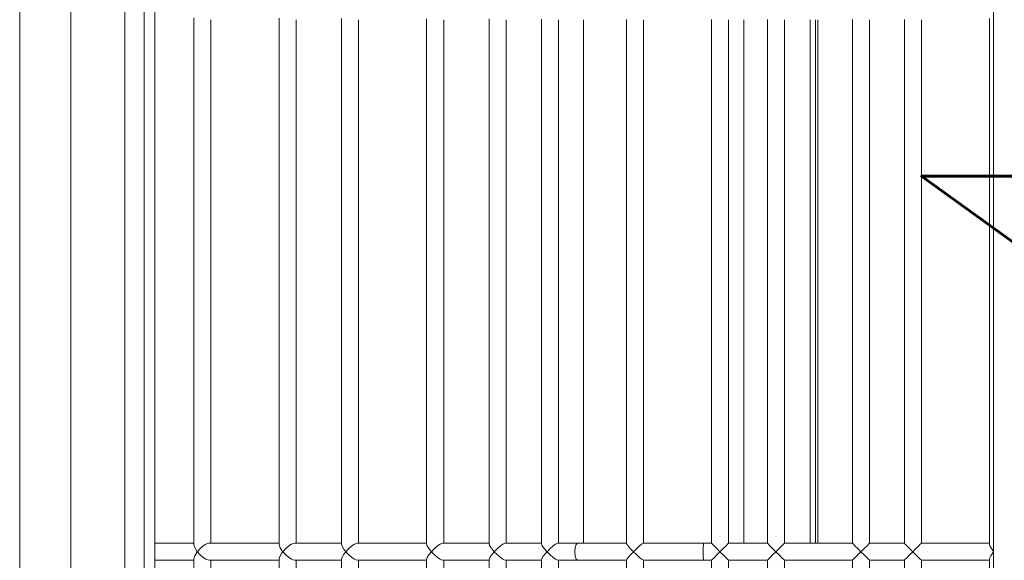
# Model space of a CAD drawing. Header units: millimetres. Extents: x -367720 to -162733, y 309172 to 337444.
# Tile 20 of 256: x -361127 to -360977, y 316870 to 316953. Entities that reach past the tile are written whole.
import ezdxf
from ezdxf.enums import TextEntityAlignment as Align

# ---------------------------------------------------------------- set-up
doc = ezdxf.new("R2010")
doc.units = ezdxf.units.MM
doc.header["$LTSCALE"] = 10
doc.header["$MEASUREMENT"] = 0
doc.layers.get('0').update_dxf_attribs({"color": 255, "lineweight": 13})
for name, color, linetype, lineweight in [('LATS_EQ_IDU', 7, 'Continuous', 0), ('VZ1', 6, 'Continuous', 18), ('vzt-popis', 81, 'Continuous', 20), ('vzt-přívod', 2, 'Continuous', 40)]:
    doc.layers.add(name, color=color, linetype=linetype, lineweight=lineweight)
doc.styles.add('ROMANS', font='ROMANS.shx', dxfattribs={"height": 80})

# ---------------------------------------------------------------- blocks, each defined once
blk = doc.blocks.new('LATS_IDU_WALL_MOUNTED_SB')
at = {"color": 0, "linetype": 'Continuous'}
for p, q in [((-437.87, 167.6), (438.7, 167.6)), ((-438, 159.79), (438.82, 159.79)), ((-436.17, 151.53), (436.98, 151.53)), ((436.99, 148.57), (-436.17, 148.57)), ((387.63, 146.94), (12.18, 146.94)), ((87.4, 143.98), (87.4, 146.94)), ((90, 146.94), (90, 143.98)), ((87.4, 140.98), (87.4, 143.98)), ((90, 143.98), (90, 140.98)), ((41.32, 140.98), (87.67, 140.98)), ((88.07, 140.87), (87.67, 140.98)), ((87.83, 139.55), (88.27, 140.06)), ((88.61, 140.53), (88.07, 140.87)), ((88.27, 140.06), (88.7, 140.45)), ((88.7, 140.46), (88.61, 140.53)), ((88.7, 140.46), (88.7, 140.46)), ((88.7, 140.45), (88.7, 140.46)), ((88.7, 140.46), (88.71, 140.45)), ((88.71, 140.46), (88.7, 140.46)), ((88.8, 140.53), (88.71, 140.46)), ((88.71, 140.45), (89.14, 140.06)), ((89.34, 140.87), (88.8, 140.53)), ((89.14, 140.06), (89.58, 139.55)), ((89.74, 140.98), (89.34, 140.87)), ((89.74, 140.98), (170.22, 140.98)), ((87.4, 138.38), (-4.25, 138.38)), ((87.4, 138.64), (87.45, 138.88)), ((87.4, 133.36), (87.4, 138.64)), ((87.45, 138.88), (87.57, 139.15)), ((87.57, 139.15), (87.83, 139.55)), ((89.58, 139.55), (89.84, 139.15)), ((89.84, 139.15), (89.96, 138.88)), ((89.96, 138.88), (90, 138.64)), ((90, 138.64), (90, 133.36)), ((169.95, 138.38), (90, 138.38)), ((87.4, 127.98), (87.4, 133.36)), ((90, 133.36), (90, 127.98)), ((-4.46, 127.98), (87.62, 127.98)), ((88, 127.86), (87.62, 127.98)), ((88.53, 127.53), (88, 127.86)), ((89.41, 127.86), (88.88, 127.53)), ((89.79, 127.98), (89.41, 127.86)), ((89.79, 127.98), (170.17, 127.98)), ((87.57, 126.08), (87.83, 126.47)), ((87.83, 126.47), (88.27, 126.98)), ((88.27, 126.98), (88.7, 127.39)), ((88.7, 127.39), (88.53, 127.53)), ((88.7, 127.39), (88.7, 127.39)), ((88.7, 127.39), (88.7, 127.39)), ((88.7, 127.39), (88.71, 127.39)), ((88.71, 127.39), (88.7, 127.39)), ((88.88, 127.53), (88.71, 127.39)), ((88.71, 127.39), (89.14, 126.98)), ((89.14, 126.98), (89.58, 126.47)), ((89.58, 126.47), (89.84, 126.08)), ((87.4, 125.38), (-4.25, 125.38)), ((87.4, 125.59), (87.45, 125.81)), ((87.4, 123.77), (87.4, 125.59)), ((87.45, 125.81), (87.57, 126.08)), ((89.84, 126.08), (89.96, 125.81)), ((89.96, 125.81), (90, 125.59)), ((90, 125.59), (90, 123.77)), ((169.95, 125.38), (90, 125.38)), ((87.4, 118.43), (87.4, 123.77)), ((90, 123.77), (90, 118.43)), ((-4.42, 118.43), (87.58, 118.43)), ((87.87, 118.35), (87.58, 118.43)), ((87.83, 116.84), (88.27, 117.35)), ((88.33, 118.07), (87.87, 118.35)), ((88.27, 117.35), (88.7, 117.76)), ((88.7, 117.78), (88.33, 118.07)), ((88.7, 117.77), (88.7, 117.78)), ((88.71, 117.78), (88.7, 117.77)), ((88.7, 117.76), (88.7, 117.77)), ((88.7, 117.77), (88.71, 117.76)), ((89.08, 118.07), (88.71, 117.78)), ((88.71, 117.76), (89.14, 117.35)), ((89.54, 118.35), (89.08, 118.07)), ((89.14, 117.35), (89.58, 116.84)), ((89.83, 118.43), (89.54, 118.35)), ((89.83, 118.43), (170.13, 118.43)), ((87.4, 115.83), (-4.25, 115.83)), ((87.4, 115.99), (87.45, 116.2)), ((87.4, 110.74), (87.4, 115.99)), ((87.45, 116.2), (87.57, 116.46)), ((87.57, 116.46), (87.83, 116.84)), ((89.58, 116.84), (89.84, 116.46)), ((89.84, 116.46), (89.96, 116.2)), ((89.96, 116.2), (90, 115.99)), ((90, 115.99), (90, 110.74)), ((169.95, 115.83), (90, 115.83)), ((87.4, 105.43), (87.4, 110.74)), ((90, 110.74), (90, 105.43)), ((-4.38, 105.43), (87.54, 105.43)), ((87.8, 105.35), (87.54, 105.43)), ((88.22, 105.1), (87.8, 105.35)), ((89.61, 105.35), (89.19, 105.1)), ((89.87, 105.43), (89.61, 105.35)), ((89.87, 105.43), (170.09, 105.43)), ((87.83, 103.76), (88.27, 104.27)), ((88.7, 104.71), (88.22, 105.1)), ((88.27, 104.27), (88.7, 104.7)), ((88.7, 104.7), (88.7, 104.71)), ((88.71, 104.71), (88.7, 104.7)), ((88.7, 104.7), (88.7, 104.7)), ((88.7, 104.7), (88.71, 104.7)), ((89.19, 105.1), (88.71, 104.71)), ((88.71, 104.7), (89.14, 104.27)), ((89.14, 104.27), (89.58, 103.76)), ((87.4, 102.83), (-4.25, 102.83)), ((87.4, 102.96), (87.45, 103.15)), ((87.4, 97.72), (87.4, 102.96)), ((87.45, 103.15), (87.57, 103.39)), ((87.57, 103.39), (87.83, 103.76)), ((89.58, 103.76), (89.84, 103.39)), ((89.84, 103.39), (89.96, 103.15)), ((89.96, 103.15), (90, 102.96)), ((90, 102.96), (90, 97.72)), ((169.95, 102.83), (90, 102.83)), ((87.4, 95.9), (87.4, 97.72)), ((90, 97.72), (90, 95.9)), ((-4.35, 95.9), (87.51, 95.9)), ((87.74, 95.83), (87.51, 95.9)), ((88.12, 95.59), (87.74, 95.83)), ((88.7, 95.11), (88.12, 95.59)), ((88.27, 94.67), (88.7, 95.1)), ((88.7, 95.11), (88.7, 95.11)), ((88.7, 95.1), (88.7, 95.11)), ((88.7, 95.11), (88.71, 95.1)), ((88.71, 95.11), (88.7, 95.11)), ((89.29, 95.59), (88.71, 95.11)), ((88.71, 95.1), (89.14, 94.67)), ((89.67, 95.83), (89.29, 95.59)), ((89.9, 95.9), (89.67, 95.83)), ((89.9, 95.9), (170.06, 95.9)), ((87.4, 93.3), (-4.25, 93.3)), ((87.4, 93.4), (87.45, 93.57)), ((87.4, 93.18), (87.4, 93.4)), ((87.45, 93.57), (87.57, 93.8)), ((87.57, 93.8), (87.83, 94.17)), ((87.83, 94.17), (88.27, 94.67)), ((89.14, 94.67), (89.58, 94.17)), ((89.58, 94.17), (89.84, 93.8)), ((89.84, 93.8), (89.96, 93.57)), ((89.96, 93.57), (90, 93.4)), ((90, 93.4), (90, 93.18)), ((169.95, 93.3), (90, 93.3)), ((87.4, 87.91), (87.4, 93.18)), ((90, 93.18), (90, 87.91)), ((-4.32, 87.91), (87.48, 87.91)), ((87.68, 87.84), (87.48, 87.91)), ((88.02, 87.62), (87.68, 87.84)), ((88.55, 87.18), (88.02, 87.62)), ((89.39, 87.62), (88.86, 87.18)), ((89.73, 87.84), (89.39, 87.62)), ((89.93, 87.91), (89.73, 87.84)), ((89.93, 87.91), (170.03, 87.91)), ((87.45, 85.54), (87.57, 85.75)), ((87.57, 85.75), (87.83, 86.1)), ((87.83, 86.1), (88.27, 86.61)), ((88.27, 86.61), (88.7, 87.04)), ((88.7, 87.05), (88.55, 87.18)), ((88.7, 87.04), (88.7, 87.05)), ((88.71, 87.05), (88.7, 87.04)), ((88.7, 87.04), (88.7, 87.04)), ((88.7, 87.04), (88.71, 87.04)), ((88.86, 87.18), (88.71, 87.05)), ((88.71, 87.04), (89.14, 86.61)), ((89.14, 86.61), (89.58, 86.1)), ((89.58, 86.1), (89.84, 85.75)), ((89.84, 85.75), (89.96, 85.54)), ((87.4, 85.31), (-4.25, 85.31)), ((87.4, 85.38), (87.45, 85.54)), ((87.4, 83.89), (87.4, 85.38)), ((89.96, 85.54), (90, 85.38)), ((90, 85.38), (90, 83.89)), ((169.95, 85.31), (90, 85.31)), ((87.4, 82.4), (87.4, 83.89)), ((88.05, 82.76), (87.58, 82.61)), ((88.7, 82.82), (88.05, 82.76)), ((89.35, 82.76), (88.7, 82.82)), ((89.83, 82.61), (89.35, 82.76)), ((90, 83.89), (90, 82.4)), ((87.58, 82.61), (87.4, 82.4)), ((87.4, 78.68), (87.4, 82.4)), ((90, 82.4), (89.83, 82.61)), ((89.99, 81.46), (169.95, 81.46)), ((90, 82.4), (90, 78.68)), ((87.4, 74.91), (87.4, 78.68)), ((90, 78.68), (90, 74.91)), ((-4.27, 74.91), (87.43, 74.91)), ((87.55, 74.85), (87.43, 74.91)), ((87.75, 74.71), (87.55, 74.85)), ((88.14, 74.38), (87.75, 74.71)), ((88.7, 73.85), (88.14, 74.38)), ((88.26, 73.39), (88.7, 73.84)), ((88.7, 73.84), (88.7, 73.85)), ((88.71, 73.85), (88.7, 73.84)), ((88.7, 73.84), (88.7, 73.84)), ((88.7, 73.84), (88.71, 73.84)), ((89.27, 74.38), (88.71, 73.85)), ((88.71, 73.84), (89.15, 73.39)), ((89.66, 74.71), (89.27, 74.38)), ((89.86, 74.85), (89.66, 74.71)), ((89.98, 74.91), (89.86, 74.85)), ((89.98, 74.91), (169.98, 74.91)), ((87.4, 72.31), (-4.25, 72.31)), ((87.4, 72.33), (87.45, 72.43)), ((87.4, 67.75), (87.4, 72.33)), ((87.45, 72.43), (87.57, 72.6)), ((87.57, 72.6), (87.83, 72.91)), ((87.83, 72.91), (88.26, 73.39)), ((89.15, 73.39), (89.58, 72.91)), ((89.58, 72.91), (89.84, 72.6)), ((89.84, 72.6), (89.96, 72.43)), ((89.96, 72.43), (90, 72.33)), ((90, 72.33), (90, 67.75)), ((169.95, 72.31), (90, 72.31)), ((87.4, 63.15), (87.4, 67.75)), ((90, 67.75), (90, 63.15)), ((-4.25, 61.91), (87.41, 61.91)), ((87.58, 63.16), (87.4, 63.15)), ((87.4, 61.91), (87.4, 63.15)), ((87.51, 61.81), (87.41, 61.91)), ((87.79, 61.53), (87.51, 61.81)), ((88.05, 63.17), (87.58, 63.16)), ((88.7, 63.17), (88.05, 63.17)), ((89.35, 63.17), (88.7, 63.17)), ((89.83, 63.16), (89.35, 63.17)), ((89.9, 61.81), (89.62, 61.53)), ((90, 63.15), (89.83, 63.16)), ((90, 61.91), (89.9, 61.81)), ((90, 63.15), (90, 61.91)), ((90, 61.91), (169.96, 61.91)), ((88.21, 61.12), (87.79, 61.53)), ((88.7, 60.63), (88.21, 61.12)), ((88.21, 60.13), (88.7, 60.63)), ((89.2, 61.12), (88.7, 60.63)), ((88.7, 60.63), (89.2, 60.13)), ((89.62, 61.53), (89.2, 61.12)), ((87.4, 59.31), (-4.25, 59.31)), ((87.4, 59.31), (87.5, 59.41)), ((87.4, 53.37), (87.4, 59.31)), ((87.5, 59.41), (87.79, 59.7)), ((87.79, 59.7), (88.21, 60.13)), ((89.2, 60.13), (89.62, 59.7)), ((89.62, 59.7), (89.91, 59.41)), ((89.91, 59.41), (90, 59.31)), ((169.95, 59.31), (90, 59.31)), ((90, 59.31), (90, 53.37)), ((89.99, 56.96), (169.95, 56.96)), ((-4.25, 53.37), (87.41, 53.37)), ((87.51, 53.27), (87.41, 53.37)), ((87.79, 53), (87.51, 53.27)), ((88.21, 52.58), (87.79, 53)), ((89.62, 53), (89.2, 52.58)), ((89.9, 53.27), (89.62, 53)), ((90, 53.37), (89.9, 53.27)), ((90, 53.37), (169.96, 53.37)), ((87.5, 50.88), (87.79, 51.16)), ((87.79, 51.16), (88.21, 51.59)), ((88.7, 52.09), (88.21, 52.58)), ((88.21, 51.59), (88.7, 52.09)), ((89.2, 52.58), (88.7, 52.09)), ((88.7, 52.09), (89.2, 51.59)), ((89.2, 51.59), (89.62, 51.16)), ((89.62, 51.16), (89.91, 50.88)), ((87.4, 50.77), (-4.25, 50.77)), ((87.4, 50.77), (87.5, 50.88)), ((87.4, 40.37), (87.4, 50.77)), ((89.91, 50.88), (90, 50.77)), ((169.95, 50.77), (90, 50.77)), ((90, 50.77), (90, 40.37)), ((89.99, 46.86), (169.95, 46.86)), ((89.99, 46.02), (169.95, 46.02)), ((89.99, 45.66), (169.95, 45.66)), ((-4.25, 40.37), (87.41, 40.37)), ((87.51, 40.27), (87.41, 40.37)), ((87.79, 40), (87.51, 40.27)), ((88.21, 39.58), (87.79, 40)), ((88.7, 39.09), (88.21, 39.58)), ((89.2, 39.58), (88.7, 39.09)), ((89.62, 40), (89.2, 39.58)), ((89.9, 40.27), (89.62, 40)), ((90, 40.37), (89.9, 40.27)), ((90, 40.37), (169.96, 40.37)), ((87.4, 37.77), (-4.25, 37.77)), ((87.4, 37.77), (87.5, 37.88)), ((87.4, 32.46), (87.4, 37.77)), ((87.5, 37.88), (87.79, 38.16)), ((87.79, 38.16), (88.21, 38.59)), ((88.21, 38.59), (88.7, 39.09)), ((88.7, 39.09), (89.2, 38.59)), ((89.2, 38.59), (89.62, 38.16)), ((89.62, 38.16), (89.91, 37.88)), ((89.91, 37.88), (90, 37.77)), ((169.95, 37.77), (90, 37.77)), ((90, 37.77), (90, 32.46)), ((-4.25, 32.46), (87.41, 32.46)), ((87.41, 32.46), (87.51, 32.36)), ((87.51, 32.36), (87.79, 32.09)), ((87.79, 32.09), (88.21, 31.67)), ((88.21, 31.67), (88.7, 31.18)), ((89.2, 31.67), (88.7, 31.18)), ((89.62, 32.09), (89.2, 31.67)), ((89.9, 32.36), (89.62, 32.09)), ((90, 32.46), (89.9, 32.36)), ((90, 32.46), (169.96, 32.46)), ((87.5, 29.97), (87.79, 30.26)), ((87.79, 30.26), (88.21, 30.68)), ((88.21, 30.68), (88.7, 31.18)), ((88.7, 31.18), (89.2, 30.68)), ((89.2, 30.68), (89.62, 30.26)), ((89.62, 30.26), (89.91, 29.97)), ((87.4, 29.86), (-4.25, 29.86)), ((87.4, 29.86), (87.5, 29.97)), ((87.4, 19.46), (87.4, 29.86)), ((89.91, 29.97), (90, 29.86)), ((169.95, 29.86), (90, 29.86)), ((90, 29.86), (90, 19.46)), ((88.7, 18.82), (-5.55, 18.82)), ((-4.43, 19.46), (87.59, 19.46)), ((87.59, 19.46), (87.79, 19.41)), ((87.79, 19.41), (88.08, 19.25)), ((88.08, 19.25), (88.53, 18.95)), ((88.53, 18.95), (88.7, 18.83)), ((88.7, 18.82), (88.71, 18.83)), ((88.7, 18.83), (88.7, 18.82)), ((171.25, 18.82), (88.7, 18.82)), ((88.71, 18.83), (88.88, 18.95)), ((88.88, 18.95), (89.33, 19.25)), ((89.33, 19.25), (89.62, 19.41)), ((89.62, 19.41), (89.82, 19.46)), ((89.82, 19.46), (170.14, 19.46))]:
    blk.add_line(p, q, dxfattribs=at)
blk = doc.blocks.new('A$C44164CF6')
at = {"layer": 'LATS_EQ_IDU', "color": 1, "ltscale": 5, "rotation": 90}
blk.add_blockref('LATS_IDU_WALL_MOUNTED_SB', (-6176.77, -2137.5), dxfattribs=at)
at = {"layer": 'VZ1', "extrusion": (0, -1, -1.22461e-16), "style": 'ROMANS', "width": 0.8, "flags": 1}
for tag, p in [('MATERIAL', (-2269.09, 3112.52, -14812.16)), ('PRIRUBA', (-2269.09, 3112.52, -14812.16)), ('PRUTOK', (-2269.09, 3112.52, -14812.16)), ('PLOCHA', (-2269.09, 3112.52, -14812.16)), ('OBVOD', (-2269.09, 3112.52, -14812.16)), ('NAZEV', (-2269.09, 3112.52, -14812.16)), ('KOTA', (-2269.09, 3112.52, -14812.16)), ('USEK', (-2269.09, 3112.52, -14812.16)), ('TVAR', (-2269.09, 3112.52, -14812.16)), ('POS', (-2269.09, 3112.52, -14812.16)), ('NB2', (-2269.09, 3112.52, -14812.16)), ('NB1', (-2269.09, 3112.52, -14812.16)), ('DB', (-2269.09, 3112.52, -14812.16)), ('DA', (-2269.09, 3112.52, -14812.16)), ('B2', (-2269.09, 3112.52, -14812.16)), ('B1', (-2269.09, 3112.52, -14812.16)), ('A2', (-2269.09, 3112.52, -14812.16)), ('A1', (-2269.09, 3112.52, -14812.16)), ('LT', (-2269.09, 3112.52, -14812.16)), ('MATERIAL', (99885.33, 3112.52, -14812.16)), ('PRIRUBA', (99885.33, 3112.52, -14812.16)), ('PRUTOK', (99885.33, 3112.52, -14812.16)), ('PLOCHA', (99885.33, 3112.52, -14812.16)), ('OBVOD', (99885.33, 3112.52, -14812.16)), ('NAZEV', (99885.33, 3112.52, -14812.16)), ('KOTA', (99885.33, 3112.52, -14812.16)), ('USEK', (99885.33, 3112.52, -14812.16)), ('TVAR', (99885.33, 3112.52, -14812.16)), ('POS', (99885.33, 3112.52, -14812.16)), ('NB2', (99885.33, 3112.52, -14812.16)), ('NB1', (99885.33, 3112.52, -14812.16)), ('DB', (99885.33, 3112.52, -14812.16)), ('DA', (99885.33, 3112.52, -14812.16)), ('B2', (99885.33, 3112.52, -14812.16)), ('B1', (99885.33, 3112.52, -14812.16)), ('A2', (99885.33, 3112.52, -14812.16)), ('A1', (99885.33, 3112.52, -14812.16)), ('LT', (99885.33, 3112.52, -14812.16))]:
    blk.add_attdef(tag, p, '', height=1, rotation=180, dxfattribs=at)
at = {"layer": 'VZ1', "extrusion": (1.22461e-16, 1, 4.44089e-16), "style": 'ROMANS', "width": 0.8, "flags": 1}
for tag, p in [('MATERIAL', (2269.09, 2852.52, 14812.16)), ('PRIRUBA', (2269.09, 2852.52, 14812.16)), ('IZOLACE', (2269.09, 2852.52, 14812.16)), ('PRUTOK', (2269.09, 2852.52, 14812.16)), ('PLOCHA', (2269.09, 2852.52, 14812.16)), ('NASTCE', (2269.09, 2852.52, 14812.16)), ('OBVOD', (2269.09, 2852.52, 14812.16)), ('NAZEV', (2269.09, 2852.52, 14812.16)), ('KOTA', (2269.09, 2852.52, 14812.16)), ('USEK', (2269.09, 2852.52, 14812.16)), ('TVAR', (2269.09, 2852.52, 14812.16)), ('POS', (2269.09, 2852.52, 14812.16)), ('NB2', (2269.09, 2852.52, 14812.16)), ('NB1', (2269.09, 2852.52, 14812.16)), ('B1', (2269.09, 2852.52, 14812.16)), ('VS', (2269.09, 2852.52, 14812.16)), ('A1', (2269.09, 2852.52, 14812.16)), ('LT', (2269.09, 2852.52, 14812.16)), ('MATERIAL', (-99885.33, 2852.52, 14812.16)), ('PRIRUBA', (-99885.33, 2852.52, 14812.16)), ('IZOLACE', (-99885.33, 2852.52, 14812.16)), ('PRUTOK', (-99885.33, 2852.52, 14812.16)), ('PLOCHA', (-99885.33, 2852.52, 14812.16)), ('NASTCE', (-99885.33, 2852.52, 14812.16)), ('OBVOD', (-99885.33, 2852.52, 14812.16)), ('NAZEV', (-99885.33, 2852.52, 14812.16)), ('KOTA', (-99885.33, 2852.52, 14812.16)), ('USEK', (-99885.33, 2852.52, 14812.16)), ('TVAR', (-99885.33, 2852.52, 14812.16)), ('POS', (-99885.33, 2852.52, 14812.16)), ('NB2', (-99885.33, 2852.52, 14812.16)), ('NB1', (-99885.33, 2852.52, 14812.16)), ('B1', (-99885.33, 2852.52, 14812.16)), ('VS', (-99885.33, 2852.52, 14812.16)), ('A1', (-99885.33, 2852.52, 14812.16)), ('LT', (-99885.33, 2852.52, 14812.16))]:
    blk.add_attdef(tag, p, '', height=1, dxfattribs=at)
blk = doc.blocks.new('A$C44067DDB')
at = {"layer": 'VZ1', "extrusion": (1.04009e-13, 1, -4.87544e-15), "style": 'ROMANS', "width": 0.8, "flags": 1}
for tag in ['KOTA', 'USEK', 'TVAR', 'POS', 'NB2', 'NB1', 'VS', 'LT', 'D']:
    blk.add_attdef(tag, (-111318.983, 5039.0799, 11669.1415), '', height=1, dxfattribs=at)
at = {"layer": 'VZ1', "extrusion": (1, -3.06152e-16, 0), "style": 'ROMANS', "width": 0.8, "flags": 1}
for tag in ['NB2', 'NB1', 'PRUTOK', 'USEK', 'KOTA', 'NAZEV', 'PRIRUBA2', 'POS', 'MATERIAL', 'PRUMER', 'PLOCHA', 'LT', 'UHEL', 'R', 'D', 'TVAR']:
    blk.add_attdef(tag, (11669.1415, 5039.0799, 111318.983), '', height=1, rotation=90, dxfattribs=at)
at = {"layer": 'VZ1', "extrusion": (-2.71917e-32, 1, -4.44089e-16), "style": 'ROMANS', "width": 0.8, "flags": 1}
for tag, p in [('MATERIAL', (-177204.9859, 2943.2966, 11491.6104)), ('PRIRUBA', (-177204.9859, 2943.2966, 11491.6104)), ('PRUTOK', (-177204.9859, 2943.2966, 11491.6104)), ('PLOCHA', (-177204.9859, 2943.2966, 11491.6104)), ('OBVOD', (-177204.9859, 2943.2966, 11491.6104)), ('NAZEV', (-177204.9859, 2943.2966, 11491.6104)), ('KOTA', (-177204.9859, 2943.2966, 11491.6104)), ('USEK', (-177204.9859, 2943.2966, 11491.6104)), ('TVAR', (-177204.9859, 2943.2966, 11491.6104)), ('NBN', (-177204.9859, 2943.2966, 11491.6104)), ('POS', (-177204.9859, 2943.2966, 11491.6104)), ('NB3', (-177204.9859, 2943.2966, 11491.6104)), ('VS', (-177204.9859, 2943.2966, 11491.6104)), ('LT', (-177204.9859, 2943.2966, 11491.6104)), ('B', (-177204.9859, 2943.2966, 11491.6104)), ('R', (-177204.9859, 2943.2966, 11491.6104)), ('A', (-177204.9859, 2943.2966, 11491.6104)), ('MATERIAL', (-11332.888, 6131.7212, 9501.275)), ('MATERIAL', (-11332.9671, 2943.2966, 9501.275)), ('PRIRUBA', (-11332.888, 6131.7212, 9501.275)), ('PRIRUBA', (-11332.9671, 2943.2966, 9501.275)), ('PRUTOK', (-11332.888, 6131.7212, 9501.275)), ('PRUTOK', (-11332.9671, 2943.2966, 9501.275)), ('PLOCHA', (-11332.888, 6131.7212, 9501.275)), ('PLOCHA', (-11332.9671, 2943.2966, 9501.275)), ('OBVOD', (-11332.888, 6131.7212, 9501.275)), ('OBVOD', (-11332.9671, 2943.2966, 9501.275)), ('NAZEV', (-11332.888, 6131.7212, 9501.275)), ('NAZEV', (-11332.9671, 2943.2966, 9501.275)), ('KOTA', (-11332.888, 6131.7212, 9501.275)), ('USEK', (-11332.888, 6131.7212, 9501.275)), ('KOTA', (-11332.9671, 2943.2966, 9501.275)), ('USEK', (-11332.9671, 2943.2966, 9501.275)), ('TVAR', (-11332.888, 6131.7212, 9501.275)), ('TVAR', (-11332.9671, 2943.2966, 9501.275)), ('NBN', (-11332.888, 6131.7212, 9501.275)), ('NBN', (-11332.9671, 2943.2966, 9501.275)), ('POS', (-11332.888, 6131.7212, 9501.275)), ('NB3', (-11332.888, 6131.7212, 9501.275)), ('POS', (-11332.9671, 2943.2966, 9501.275)), ('NB3', (-11332.9671, 2943.2966, 9501.275)), ('VS', (-11332.888, 6131.7212, 9501.275)), ('LT', (-11332.888, 6131.7212, 9501.275)), ('VS', (-11332.9671, 2943.2966, 9501.275)), ('LT', (-11332.9671, 2943.2966, 9501.275)), ('B', (-11332.888, 6131.7212, 9501.275)), ('R', (-11332.888, 6131.7212, 9501.275)), ('A', (-11332.888, 6131.7212, 9501.275)), ('B', (-11332.9671, 2943.2966, 9501.275)), ('R', (-11332.9671, 2943.2966, 9501.275)), ('A', (-11332.9671, 2943.2966, 9501.275)), ('MATERIAL', (-109446.9123, 2943.2966, 9501.275)), ('PRIRUBA', (-109446.9123, 2943.2966, 9501.275)), ('PRUTOK', (-109446.9123, 2943.2966, 9501.275)), ('PLOCHA', (-109446.9123, 2943.2966, 9501.275)), ('OBVOD', (-109446.9123, 2943.2966, 9501.275)), ('NAZEV', (-109446.9123, 2943.2966, 9501.275)), ('KOTA', (-109446.9123, 2943.2966, 9501.275)), ('USEK', (-109446.9123, 2943.2966, 9501.275)), ('TVAR', (-109446.9123, 2943.2966, 9501.275)), ('NBN', (-109446.9123, 2943.2966, 9501.275)), ('POS', (-109446.9123, 2943.2966, 9501.275)), ('NB3', (-109446.9123, 2943.2966, 9501.275)), ('VS', (-109446.9123, 2943.2966, 9501.275)), ('LT', (-109446.9123, 2943.2966, 9501.275)), ('B', (-109446.9123, 2943.2966, 9501.275)), ('R', (-109446.9123, 2943.2966, 9501.275)), ('A', (-109446.9123, 2943.2966, 9501.275))]:
    blk.add_attdef(tag, p, '', height=1, dxfattribs=at)
at = {"layer": 'VZ1', "extrusion": (-1, 0, 0), "style": 'ROMANS', "width": 0.8, "flags": 1}
for tag, p in [('NB3', (-11312.8354, 2943.2966, -178642.0188)), ('PRUTOK', (-11312.8354, 2943.2966, -178642.0188)), ('USEK', (-11312.8354, 2943.2966, -178642.0188)), ('VS', (-11312.8354, 2943.2966, -178642.0188)), ('NAZEV', (-11312.8354, 2943.2966, -178642.0188)), ('KOTA', (-11312.8354, 2943.2966, -178642.0188)), ('POS', (-11312.8354, 2943.2966, -178642.0188)), ('MATERIAL', (-11312.8354, 2943.2966, -178642.0188)), ('PRIRUBA', (-11312.8354, 2943.2966, -178642.0188)), ('PLOCHA', (-11312.8354, 2943.2966, -178642.0188)), ('OBVOD', (-11312.8354, 2943.2966, -178642.0188)), ('R', (-11312.8354, 2943.2966, -178642.0188)), ('LT', (-11312.8354, 2943.2966, -178642.0188)), ('B', (-11312.8354, 2943.2966, -178642.0188)), ('A', (-11312.8354, 2943.2966, -178642.0188)), ('TVAR', (-11312.8354, 2943.2966, -178642.0188)), ('NB3', (-9322.5, 6131.7212, -12769.9209)), ('PRUTOK', (-9322.5, 6131.7212, -12769.9209)), ('USEK', (-9322.5, 6131.7212, -12769.9209)), ('VS', (-9322.5, 6131.7212, -12769.9209)), ('NAZEV', (-9322.5, 6131.7212, -12769.9209)), ('KOTA', (-9322.5, 6131.7212, -12769.9209)), ('POS', (-9322.5, 6131.7212, -12769.9209)), ('MATERIAL', (-9322.5, 6131.7212, -12769.9209)), ('PRIRUBA', (-9322.5, 6131.7212, -12769.9209)), ('PLOCHA', (-9322.5, 6131.7212, -12769.9209)), ('OBVOD', (-9322.5, 6131.7212, -12769.9209)), ('R', (-9322.5, 6131.7212, -12769.9209)), ('LT', (-9322.5, 6131.7212, -12769.9209)), ('B', (-9322.5, 6131.7212, -12769.9209)), ('A', (-9322.5, 6131.7212, -12769.9209)), ('TVAR', (-9322.5, 6131.7212, -12769.9209)), ('NB3', (-9322.5, 2943.2966, -12770)), ('PRUTOK', (-9322.5, 2943.2966, -12770)), ('USEK', (-9322.5, 2943.2966, -12770)), ('VS', (-9322.5, 2943.2966, -12770)), ('NAZEV', (-9322.5, 2943.2966, -12770)), ('KOTA', (-9322.5, 2943.2966, -12770)), ('POS', (-9322.5, 2943.2966, -12770)), ('MATERIAL', (-9322.5, 2943.2966, -12770)), ('PRIRUBA', (-9322.5, 2943.2966, -12770)), ('PLOCHA', (-9322.5, 2943.2966, -12770)), ('OBVOD', (-9322.5, 2943.2966, -12770)), ('R', (-9322.5, 2943.2966, -12770)), ('LT', (-9322.5, 2943.2966, -12770)), ('B', (-9322.5, 2943.2966, -12770)), ('A', (-9322.5, 2943.2966, -12770)), ('TVAR', (-9322.5, 2943.2966, -12770)), ('NB3', (-9322.5, 2943.2966, -110883.9452)), ('PRUTOK', (-9322.5, 2943.2966, -110883.9452)), ('USEK', (-9322.5, 2943.2966, -110883.9452)), ('VS', (-9322.5, 2943.2966, -110883.9452)), ('NAZEV', (-9322.5, 2943.2966, -110883.9452)), ('KOTA', (-9322.5, 2943.2966, -110883.9452)), ('POS', (-9322.5, 2943.2966, -110883.9452)), ('MATERIAL', (-9322.5, 2943.2966, -110883.9452)), ('PRIRUBA', (-9322.5, 2943.2966, -110883.9452)), ('PLOCHA', (-9322.5, 2943.2966, -110883.9452)), ('OBVOD', (-9322.5, 2943.2966, -110883.9452)), ('R', (-9322.5, 2943.2966, -110883.9452)), ('LT', (-9322.5, 2943.2966, -110883.9452)), ('B', (-9322.5, 2943.2966, -110883.9452)), ('A', (-9322.5, 2943.2966, -110883.9452)), ('TVAR', (-9322.5, 2943.2966, -110883.9452))]:
    blk.add_attdef(tag, p, '', height=1, rotation=270, dxfattribs=at)
at = {"layer": 'VZ1', "extrusion": (1, -2.32324e-14, 0), "style": 'ROMANS', "width": 0.8, "flags": 1}
for tag in ['NB2', 'NB1', 'PRUTOK', 'USEK', 'KOTA', 'NAZEV', 'PRIRUBA2', 'POS', 'MATERIAL', 'PRUMER', 'PLOCHA', 'LT', 'UHEL', 'R', 'D', 'TVAR']:
    blk.add_attdef(tag, (11224.1742, 2147.9426, 13745.0379), '', height=1, rotation=270, dxfattribs=at)
at = {"layer": 'VZ1', "extrusion": (-1.83691e-16, -1, 0), "style": 'ROMANS', "width": 0.8, "flags": 1}
for tag in ['POZNAMKA', 'NB2', 'NB1', 'DATA-HODNOTA', 'DATA-KLIC', 'PRUTOK', 'USEK', 'DRUHTLUM', 'ZETA', 'PR', 'TYP', 'NAZEV', 'POS', 'VETA']:
    blk.add_attdef(tag, (111863.9472, 3000, -10940.785), '', height=1, dxfattribs=at)
at = {"layer": 'VZ1', "extrusion": (0, 1, -1.26974e-15), "style": 'ROMANS', "width": 0.8, "flags": 1}
for tag in ['PRIRUBA2', 'MATERIAL', 'PRUMER', 'IZOLACE', 'PRUTOK', 'PLOCHA', 'NASTCE', 'NAZEV', 'KOTA', 'USEK', 'TVAR', 'POS', 'NB2', 'NB1', 'VS', 'LT', 'D']:
    blk.add_attdef(tag, (-111858.983, 2389.3275, 10075), '', height=1, dxfattribs=at)
at = {"layer": 'VZ1', "style": 'ROMANS', "width": 0.8, "flags": 1}
for tag in ['VS', 'OBVOD', 'A1', 'TVAR', 'USEK', 'IZOLACE', 'NASTCE', 'PRUTOK', 'KOTA', 'POS', 'PRIRUBA', 'PLOCHA', 'NB2', 'NB1', 'NAZEV', 'MATERIAL', 'LT', 'B1']:
    blk.add_attdef(tag, (12740, 9530), '', height=1, rotation=270, dxfattribs=at)
at = {"layer": 'VZ1', "extrusion": (0, -1, 0), "style": 'ROMANS', "width": 0.8, "flags": 1}
for tag, p in [('NBN', (179201.405, 2639.0523, -9490.3354)), ('NB3', (179201.405, 2639.0523, -9490.3354)), ('PRUTOK', (179201.405, 2639.0523, -9490.3354)), ('USEK', (179201.405, 2639.0523, -9490.3354)), ('VS', (179201.405, 2639.0523, -9490.3354)), ('NAZEV', (179201.405, 2639.0523, -9490.3354)), ('KOTA', (179201.405, 2639.0523, -9490.3354)), ('POS', (179201.405, 2639.0523, -9490.3354)), ('MATERIAL', (179201.405, 2639.0523, -9490.3354)), ('PRIRUBA', (179201.405, 2639.0523, -9490.3354)), ('PLOCHA', (179201.405, 2639.0523, -9490.3354)), ('OBVOD', (179201.405, 2639.0523, -9490.3354)), ('R', (179201.405, 2639.0523, -9490.3354)), ('LT', (179201.405, 2639.0523, -9490.3354)), ('B', (179201.405, 2639.0523, -9490.3354)), ('A', (179201.405, 2639.0523, -9490.3354)), ('TVAR', (179201.405, 2639.0523, -9490.3354)), ('NBN', (13329.3863, 2639.0523, -7500)), ('NB3', (13329.3863, 2639.0523, -7500)), ('PRUTOK', (13329.3863, 2639.0523, -7500)), ('USEK', (13329.3863, 2639.0523, -7500)), ('VS', (13329.3863, 2639.0523, -7500)), ('NAZEV', (13329.3863, 2639.0523, -7500)), ('KOTA', (13329.3863, 2639.0523, -7500)), ('POS', (13329.3863, 2639.0523, -7500)), ('MATERIAL', (13329.3863, 2639.0523, -7500)), ('PRIRUBA', (13329.3863, 2639.0523, -7500)), ('PLOCHA', (13329.3863, 2639.0523, -7500)), ('OBVOD', (13329.3863, 2639.0523, -7500)), ('R', (13329.3863, 2639.0523, -7500)), ('LT', (13329.3863, 2639.0523, -7500)), ('B', (13329.3863, 2639.0523, -7500)), ('A', (13329.3863, 2639.0523, -7500)), ('TVAR', (13329.3863, 2639.0523, -7500)), ('TVAR', (111443.3315, 2639.0523, -7500)), ('A', (111443.3315, 2639.0523, -7500)), ('B', (111443.3315, 2639.0523, -7500)), ('LT', (111443.3315, 2639.0523, -7500)), ('R', (111443.3315, 2639.0523, -7500)), ('OBVOD', (111443.3315, 2639.0523, -7500)), ('PLOCHA', (111443.3315, 2639.0523, -7500)), ('PRIRUBA', (111443.3315, 2639.0523, -7500)), ('MATERIAL', (111443.3315, 2639.0523, -7500)), ('POS', (111443.3315, 2639.0523, -7500)), ('KOTA', (111443.3315, 2639.0523, -7500)), ('NAZEV', (111443.3315, 2639.0523, -7500)), ('VS', (111443.3315, 2639.0523, -7500)), ('USEK', (111443.3315, 2639.0523, -7500)), ('PRUTOK', (111443.3315, 2639.0523, -7500)), ('NB3', (111443.3315, 2639.0523, -7500)), ('NBN', (111443.3315, 2639.0523, -7500)), ('NBN', (111443.3315, 2639.0523, -7500)), ('NB3', (111443.3315, 2639.0523, -7500)), ('PRUTOK', (111443.3315, 2639.0523, -7500)), ('USEK', (111443.3315, 2639.0523, -7500)), ('VS', (111443.3315, 2639.0523, -7500)), ('NAZEV', (111443.3315, 2639.0523, -7500)), ('KOTA', (111443.3315, 2639.0523, -7500)), ('POS', (111443.3315, 2639.0523, -7500)), ('MATERIAL', (111443.3315, 2639.0523, -7500)), ('PRIRUBA', (111443.3315, 2639.0523, -7500)), ('PLOCHA', (111443.3315, 2639.0523, -7500)), ('OBVOD', (111443.3315, 2639.0523, -7500)), ('R', (111443.3315, 2639.0523, -7500)), ('LT', (111443.3315, 2639.0523, -7500)), ('B', (111443.3315, 2639.0523, -7500)), ('A', (111443.3315, 2639.0523, -7500)), ('TVAR', (111443.3315, 2639.0523, -7500))]:
    blk.add_attdef(tag, p, '', height=1, rotation=90, dxfattribs=at)
at = {"layer": 'VZ1', "extrusion": (2.83287e-14, -1, 0), "style": 'ROMANS', "width": 0.8, "flags": 1}
for tag, p in [('IZOLACE', (4619.6938, 3000, -5099.5832)), ('NASTCE', (4619.6938, 3000, -5099.5832)), ('NB2', (4619.6938, 3000, -5099.5832)), ('NB1', (4619.6938, 3000, -5099.5832)), ('VS', (4619.6938, 3000, -5099.5832)), ('PRUTOK', (4619.6938, 3000, -5099.5832)), ('USEK', (4619.6938, 3000, -5099.5832)), ('KOTA', (4619.6938, 3000, -5099.5832)), ('NAZEV', (4619.6938, 3000, -5099.5832)), ('PRIRUBA2', (4619.6938, 3000, -5099.5832)), ('POS', (4619.6938, 3000, -5099.5832)), ('MATERIAL', (4619.6938, 3000, -5099.5832)), ('PRUMER', (4619.6938, 3000, -5099.5832)), ('PLOCHA', (4619.6938, 3000, -5099.5832)), ('LT', (4619.6938, 3000, -5099.5832)), ('D', (4619.6938, 3000, -5099.5832)), ('TVAR', (4619.6938, 3000, -5099.5832)), ('IZOLACE', (102733.639, 3000, -4512.6709)), ('NASTCE', (102733.639, 3000, -4512.6709)), ('NB2', (102733.639, 3000, -4512.6709)), ('NB1', (102733.639, 3000, -4512.6709)), ('VS', (102733.639, 3000, -4512.6709)), ('PRUTOK', (102733.639, 3000, -4512.6709)), ('USEK', (102733.639, 3000, -4512.6709)), ('KOTA', (102733.639, 3000, -4512.6709)), ('NAZEV', (102733.639, 3000, -4512.6709)), ('PRIRUBA2', (102733.639, 3000, -4512.6709)), ('POS', (102733.639, 3000, -4512.6709)), ('MATERIAL', (102733.639, 3000, -4512.6709)), ('PRUMER', (102733.639, 3000, -4512.6709)), ('PLOCHA', (102733.639, 3000, -4512.6709)), ('LT', (102733.639, 3000, -4512.6709)), ('D', (102733.639, 3000, -4512.6709)), ('TVAR', (102733.639, 3000, -4512.6709))]:
    blk.add_attdef(tag, p, '', height=1, dxfattribs=at)
at = {"layer": 'vzt-popis', "style": 'ROMANS', "width": 0.8}
blk.add_text('%%c125', height=125, rotation=90, dxfattribs=at).set_placement((4355.9144, 4347.1246, 50000), align=Align.MIDDLE_CENTER)
at = {"layer": 'vzt-přívod', "lineweight": 30, "extrusion": (-1, 0, 0), "style": 'ROMANS', "width": 0.8, "flags": 1}
for p in [(-11312.8354, 2943.2966, -178642.0188), (-9322.5, 6131.7212, -12769.9209), (-9322.5, 2943.2966, -12770), (-9322.5, 2943.2966, -110883.9452)]:
    blk.add_attdef('NBN', p, '', height=1, rotation=270, dxfattribs=at)
at = {"layer": 'vzt-přívod', "lineweight": 30, "extrusion": (0.707107, 0.707107, 0), "style": 'ROMANS', "width": 0.8, "flags": 1}
for tag, p in [('PRIRUBA2', (-1079.1254, 2936.5022, 15975.6328)), ('MATERIAL', (-1079.1254, 2936.5022, 15975.6328)), ('PRUMER', (-1079.1254, 2936.5022, 15975.6328)), ('IZOLACE', (-1079.1254, 2936.5022, 15975.6328)), ('PRUTOK', (-1079.1254, 2936.5022, 15975.6328)), ('PLOCHA', (-1079.1254, 2936.5022, 15975.6328)), ('NASTCE', (-1079.1254, 2936.5022, 15975.6328)), ('PRIRUBA2', (-70456.1614, 2936.5022, 85352.6688)), ('MATERIAL', (-70456.1614, 2936.5022, 85352.6688)), ('PRUMER', (-70456.1614, 2936.5022, 85352.6688)), ('IZOLACE', (-70456.1614, 2936.5022, 85352.6688)), ('PRUTOK', (-70456.1614, 2936.5022, 85352.6688)), ('PLOCHA', (-70456.1614, 2936.5022, 85352.6688)), ('NASTCE', (-70456.1614, 2936.5022, 85352.6688)), ('NAZEV', (-1079.1254, 2936.5022, 15975.6328)), ('KOTA', (-1079.1254, 2936.5022, 15975.6328)), ('USEK', (-1079.1254, 2936.5022, 15975.6328)), ('TVAR', (-1079.1254, 2936.5022, 15975.6328)), ('POS', (-1079.1254, 2936.5022, 15975.6328)), ('NB2', (-1079.1254, 2936.5022, 15975.6328)), ('NB1', (-1079.1254, 2936.5022, 15975.6328)), ('NAZEV', (-70456.1614, 2936.5022, 85352.6688)), ('KOTA', (-70456.1614, 2936.5022, 85352.6688)), ('USEK', (-70456.1614, 2936.5022, 85352.6688)), ('TVAR', (-70456.1614, 2936.5022, 85352.6688)), ('POS', (-70456.1614, 2936.5022, 85352.6688)), ('NB2', (-70456.1614, 2936.5022, 85352.6688)), ('NB1', (-70456.1614, 2936.5022, 85352.6688)), ('VS', (-1079.1254, 2936.5022, 15975.6328)), ('LT', (-1079.1254, 2936.5022, 15975.6328)), ('D', (-1079.1254, 2936.5022, 15975.6328)), ('VS', (-70456.1614, 2936.5022, 85352.6688)), ('LT', (-70456.1614, 2936.5022, 85352.6688)), ('D', (-70456.1614, 2936.5022, 85352.6688))]:
    blk.add_attdef(tag, p, '', height=1, dxfattribs=at)
at = {"layer": 'vzt-přívod', "lineweight": 30, "style": 'ROMANS', "width": 0.8, "flags": 1}
for tag, p in [('USEK', (11882.7585, 10460.1981, 2936.5022)), ('UHEL', (11882.7585, 10460.1981, 2936.5022)), ('PRUTOK', (11882.7585, 10460.1981, 2936.5022)), ('KOTA', (11882.7585, 10460.1981, 2936.5022)), ('PRIRUBA2', (11882.7585, 10460.1981, 2936.5022)), ('POS', (11882.7585, 10460.1981, 2936.5022)), ('PRUMER', (11882.7585, 10460.1981, 2936.5022)), ('PLOCHA', (11882.7585, 10460.1981, 2936.5022)), ('TVAR', (11882.7585, 10460.1981, 2936.5022)), ('NB2', (11882.7585, 10460.1981, 2936.5022)), ('NB1', (11882.7585, 10460.1981, 2936.5022)), ('NAZEV', (11882.7585, 10460.1981, 2936.5022)), ('MATERIAL', (11882.7585, 10460.1981, 2936.5022)), ('LT', (11882.7585, 10460.1981, 2936.5022)), ('R', (11882.7585, 10460.1981, 2936.5022)), ('D', (11882.7585, 10460.1981, 2936.5022)), ('USEK', (109996.7036, 10460.1981, 2936.5022)), ('UHEL', (109996.7036, 10460.1981, 2936.5022)), ('PRUTOK', (109996.7036, 10460.1981, 2936.5022)), ('KOTA', (109996.7036, 10460.1981, 2936.5022)), ('PRIRUBA2', (109996.7036, 10460.1981, 2936.5022)), ('POS', (109996.7036, 10460.1981, 2936.5022)), ('PRUMER', (109996.7036, 10460.1981, 2936.5022)), ('PLOCHA', (109996.7036, 10460.1981, 2936.5022)), ('TVAR', (109996.7036, 10460.1981, 2936.5022)), ('NB2', (109996.7036, 10460.1981, 2936.5022)), ('NB1', (109996.7036, 10460.1981, 2936.5022)), ('NAZEV', (109996.7036, 10460.1981, 2936.5022)), ('MATERIAL', (109996.7036, 10460.1981, 2936.5022)), ('LT', (109996.7036, 10460.1981, 2936.5022)), ('R', (109996.7036, 10460.1981, 2936.5022)), ('D', (109996.7036, 10460.1981, 2936.5022))]:
    blk.add_attdef(tag, p, '', height=1, rotation=270, dxfattribs=at)
at = {"layer": 'vzt-přívod', "lineweight": 30, "extrusion": (-1, 0, 1.77636e-15), "style": 'ROMANS', "width": 0.8, "flags": 1}
for tag in ['IZOLACE', 'NASTCE', 'NB2', 'NB1', 'VS', 'PRUTOK', 'USEK', 'KOTA', 'NAZEV', 'POS', 'MATERIAL', 'PRIRUBA', 'PLOCHA', 'OBVOD', 'LT', 'B1', 'A1', 'TVAR']:
    blk.add_attdef(tag, (-9530, 2813.2966, -12620), '', height=1, dxfattribs=at)

msp = doc.modelspace()

# ---------------------------------------------------------------- block references
msp.add_blockref('A$C44164CF6', (-354782.86, 318920.06))

# ---------------------------------------------------------------- next in the draw order: block references
msp.add_blockref('A$C44067DDB', (-365282.86, 312620.06))

doc.saveas('drawing.dxf')
